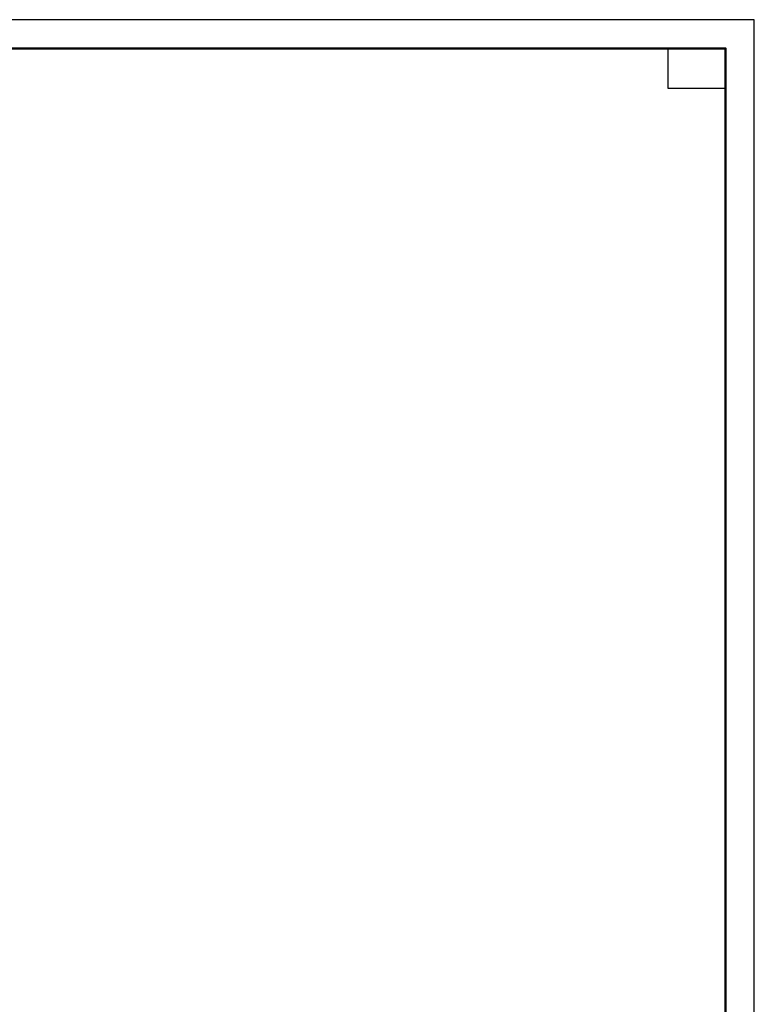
# Model space of a CAD drawing. Header units: millimetres. Extents: x 0 to 42000, y -76 to 29700.
# Tile 10 of 10: x 29201 to 42000, y 12539 to 29700. Entities that reach past the tile are written whole.
import ezdxf

# ---------------------------------------------------------------- set-up
doc = ezdxf.new("R2010")
doc.units = ezdxf.units.MM
doc.layers.add('Standard', color=7, linetype='Continuous', lineweight=25)

msp = doc.modelspace()

# ---------------------------------------------------------------- linework, layer by layer
at = {"layer": 'Standard', "color": 7, "linetype": 'Continuous', "lineweight": 35, "transparency": 33554687}
for p, q in [((41500, 27600), (41500, 20500)), ((41500, 27200), (41500, 20100))]:
    msp.add_line(p, q, dxfattribs=at)
at = {"layer": 'Standard', "color": 7, "linetype": 'Continuous', "lineweight": 50, "transparency": 33554687}
msp.add_line((41500, 27100), (41500, 23200), dxfattribs=at)
at = {"layer": 'Standard', "color": 7, "linetype": 'Continuous', "lineweight": 25, "transparency": 33554687}
for points in [[(0, 0), (42000, 0), (42000, 29700), (0, 29700), (0, 0)], [(41500, 29200), (41500, 28500), (40500, 28500), (40500, 29200), (41500, 29200)]]:
    msp.add_lwpolyline(points, close=True, dxfattribs=at)
at = {"layer": 'Standard', "color": 7, "linetype": 'Continuous', "lineweight": 50, "transparency": 33554687}
msp.add_lwpolyline([(2000, 29200), (41500, 29200), (41500, 500), (2000, 500), (2000, 29200)], close=True, dxfattribs=at)
at = {"layer": 'Standard', "color": 7, "linetype": 'Continuous', "lineweight": 13, "transparency": 33554687}
msp.add_lwpolyline([(41500, 29200), (2000, 29200), (2000, 3000), (41500, 3000), (41500, 29200)], dxfattribs=at)

doc.saveas('drawing.dxf')
